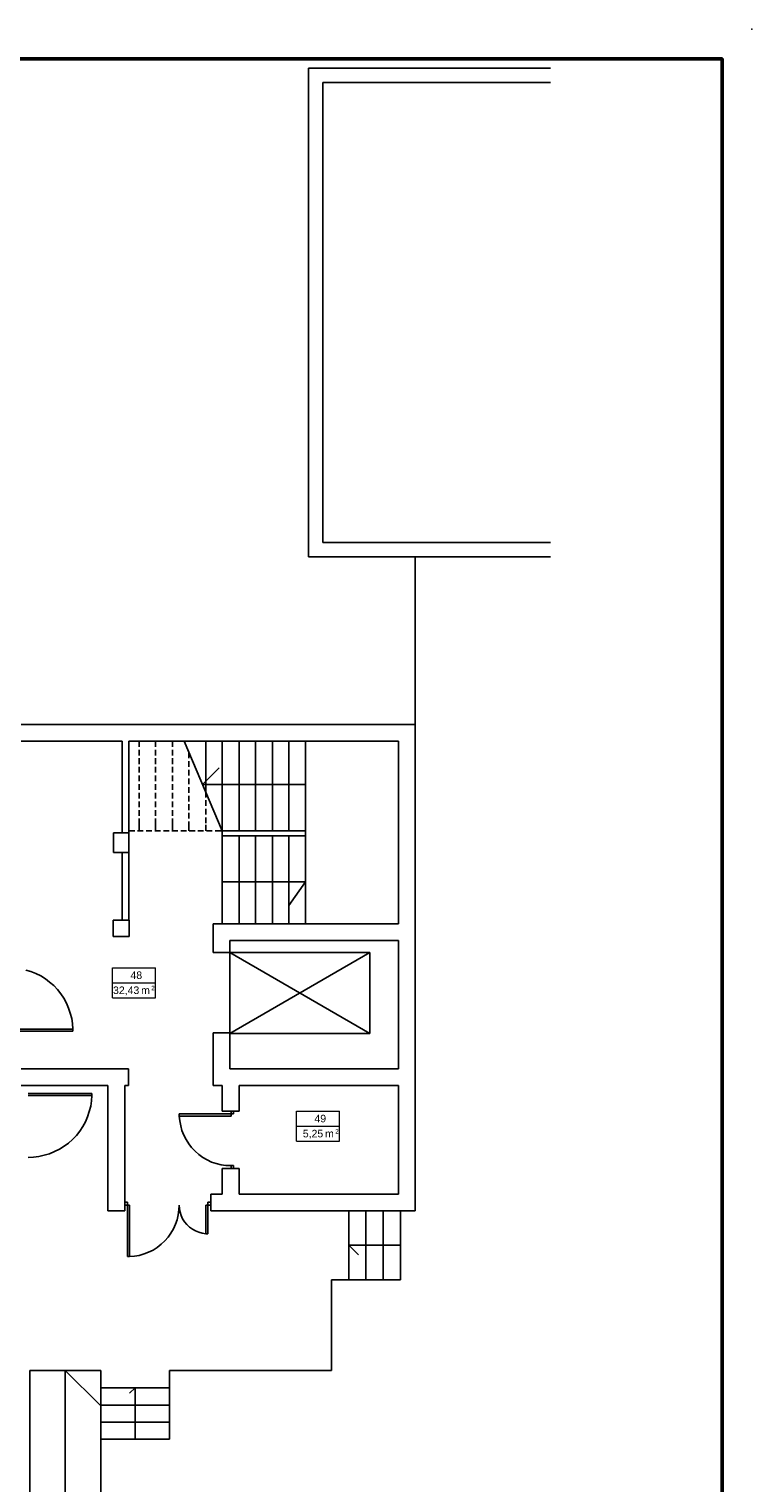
# Model space of a CAD drawing. Header units: millimetres. Extents: x -25785 to 64215, y 1802 to 45092.
# Tile 53 of 53: x 51630 to 64215, y 19791 to 45092. Entities that reach past the tile are written whole.
import ezdxf
from ezdxf.enums import TextEntityAlignment as Align

# ---------------------------------------------------------------- set-up
doc = ezdxf.new("R2010")
doc.units = ezdxf.units.MM
doc.header["$MEASUREMENT"] = 0
for name, color, linetype in [('Cienka', 8, 'Continuous'), ('Stolarka', 4, 'Continuous'), ('Ściany', 2, 'Continuous')]:
    doc.layers.add(name, color=color, linetype=linetype)
for name, color, linetype, lineweight in [('G-Ramka', 5, 'Continuous', 50), ('G-Tabelka', 7, 'Continuous', 5), ('GA Opis pomieszczeń', 7, 'Continuous', 15)]:
    doc.layers.add(name, color=color, linetype=linetype, lineweight=lineweight)
doc.styles.add('ARIAL', font='arial.ttf')

# ---------------------------------------------------------------- blocks, each defined once
blk = doc.blocks.new('opis_pom')
for p, q in [((-57.5, 20), (-0.2, 20)), ((-57.5, -20), (-57.5, 20)), ((-57.5, -20), (-0.2, -20))]:
    blk.add_line(p, q)
at = {"ltscale": 10}
for p, q in [((-0.2, -20), (-0.2, 20)), ((-57.5, 0), (-0.2, 0))]:
    blk.add_line(p, q, dxfattribs=at)
at = {"ltscale": 20, "style": 'ARIAL'}
for s, height, p in [('m', 10, (-7.9, -5)), ('2', 6, (-1.4, -4))]:
    blk.add_text(s, height=height, dxfattribs=at).set_placement(p, align=Align.TOP_RIGHT)
at = {"ltscale": 10, "width": 0.7}
blk.add_attdef('NUMER_POM', text='', height=10, dxfattribs=at).set_placement((-80.1, 2), align=Align.BOTTOM_RIGHT)
blk.add_attdef('POWIERZCHNIA', text='', height=10, dxfattribs=at).set_placement((-103.4, -5), align=Align.TOP_LEFT)
blk = doc.blocks.new('*U3')
at = {"layer": 'G-Ramka', "color": 5}
blk.add_lwpolyline([(35, 415), (35, 15), (870.05, 15), (870.05, 415)], close=True, dxfattribs=at)
at = {"layer": 'G-Tabelka'}
blk.add_point((875.05, 420), dxfattribs=at)

msp = doc.modelspace()

# ---------------------------------------------------------------- linework, layer by layer
at = {"layer": 'Cienka', "linetype": 'Continuous', "flags": 128}
for points in [[(56492.22188, 44412.6721), (56492.22188, 35907.90624)], [(60708.55444, 44412.6721), (56492.22188, 44412.6721)], [(56745.69365, 36157.65789), (56745.69365, 44162.90153)], [(56745.69365, 44162.90153), (60708.55444, 44162.90153)], [(60708.55444, 36157.65789), (56745.69365, 36157.65789)], [(56492.22188, 35907.90624), (60708.55444, 35907.90624)], [(58354.79798, 32991.15242), (58354.79798, 35907.90624)], [(53545.77025, 32699.09241), (53541.35656, 32694.80483)], [(53545.77025, 32699.09241), (53545.77025, 32601.67603)], [(53833.29046, 32699.09241), (53829.5073, 32694.80483)], [(53833.29046, 32699.09241), (53833.29046, 32601.67603)], [(54125.85488, 32699.09241), (54121.4412, 32694.80483)], [(54125.85488, 32699.09241), (54125.85488, 32601.67603)], [(54993.45973, 31141.18685), (54328.88451, 32699.09241)], [(54705.30899, 32699.09241), (54705.30899, 31822.72324)], [(54993.45973, 32699.09241), (54993.45973, 31141.18685)], [(55285.39363, 32699.09241), (55285.39363, 31141.18685)], [(55573.54437, 32699.09241), (55573.54437, 31141.18685)], [(55865.47826, 32699.09241), (55865.47826, 31141.18685)], [(56152.99847, 32699.09241), (56152.99847, 31141.18685)], [(56445.5629, 32699.09241), (56445.5629, 31141.18685)], [(53545.77025, 32550.91862), (53545.77025, 32449.2777)], [(53545.77025, 32402.74483), (53545.77025, 32301.10391)], [(53833.29046, 32550.91862), (53833.29046, 32449.2777)], [(53833.29046, 32402.74483), (53833.29046, 32301.10391)], [(54125.85488, 32550.91862), (54125.85488, 32449.2777)], [(54125.85488, 32402.74483), (54125.85488, 32301.10391)], [(54413.37509, 32500.09816), (54408.96141, 32495.81058)], [(54413.37509, 32500.09816), (54413.37509, 32402.74483)], [(53545.77025, 32250.3465), (53545.77025, 32152.93012)], [(53833.29046, 32250.3465), (53833.29046, 32152.93012)], [(54125.85488, 32250.3465), (54125.85488, 32152.93012)], [(54413.37509, 32351.92437), (54413.37509, 32250.3465)], [(54413.37509, 32199.52605), (54413.37509, 32102.17271)], [(54650.45316, 31945.48681), (54942.38706, 32237.60986)], [(53545.77025, 32102.17271), (53545.77025, 32000.5318)], [(53545.77025, 31949.77439), (53545.77025, 31852.358)], [(53833.29046, 32102.17271), (53833.29046, 32000.5318)], [(53833.29046, 31949.77439), (53833.29046, 31852.358)], [(54125.85488, 32102.17271), (54125.85488, 32000.5318)], [(54125.85488, 31949.77439), (54125.85488, 31852.358)], [(54413.37509, 32051.35225), (54413.37509, 31949.77439)], [(54413.37509, 31898.95393), (54413.37509, 31801.6006)], [(54650.45316, 31945.48681), (56445.5629, 31945.48681)], [(53545.77025, 31801.6006), (53545.77025, 31700.02273)], [(53545.77025, 31649.20227), (53545.77025, 31551.84894)], [(53833.29046, 31801.6006), (53833.29046, 31700.02273)], [(53833.29046, 31649.20227), (53833.29046, 31551.84894)], [(54125.85488, 31801.6006), (54125.85488, 31700.02273)], [(54125.85488, 31649.20227), (54125.85488, 31551.84894)], [(54413.37509, 31750.78014), (54413.37509, 31649.20227)], [(54705.30899, 31822.72324), (54701.52583, 31818.49871)], [(54705.30899, 31822.72324), (54705.30899, 31721.14538)], [(54705.30899, 31670.32492), (54705.30899, 31572.97159)], [(53545.77025, 31501.02848), (53545.77025, 31399.38757)], [(53833.29046, 31501.02848), (53833.29046, 31399.38757)], [(54125.85488, 31501.02848), (54125.85488, 31399.38757)], [(54413.37509, 31602.60635), (54413.37509, 31501.02848)], [(54413.37509, 31450.20802), (54413.37509, 31352.85469)], [(54705.30899, 31522.21418), (54705.30899, 31420.57327)], [(53367.9617, 31141.18685), (53469.47651, 31141.18685)], [(53519.91865, 31141.18685), (53617.6503, 31141.18685)], [(53545.77025, 31352.85469), (53545.77025, 31251.27683)], [(53545.77025, 31242.76471), (53545.77025, 31141.18685)], [(53668.09244, 31141.18685), (53770.23778, 31141.18685)], [(53820.67992, 31141.18685), (53918.41157, 31141.18685)], [(53833.29046, 31352.85469), (53833.29046, 31251.27683)], [(53833.29046, 31242.76471), (53833.29046, 31141.18685)], [(53968.85372, 31141.18685), (54070.36853, 31141.18685)], [(54117.02751, 31141.18685), (54218.54232, 31141.18685)], [(54125.85488, 31352.85469), (54125.85488, 31251.27683)], [(54125.85488, 31242.76471), (54125.85488, 31141.18685)], [(54269.61499, 31141.18685), (54371.1298, 31141.18685)], [(54413.37509, 31302.03423), (54413.37509, 31242.76471)], [(54413.37509, 31242.76471), (54413.37509, 31141.18685)], [(54417.78878, 31141.18685), (54519.30359, 31141.18685)], [(54569.74574, 31141.18685), (54667.47739, 31141.18685)], [(54705.30899, 31369.75281), (54705.30899, 31272.39947)], [(54705.30899, 31242.76471), (54705.30899, 31141.18685)], [(54717.91953, 31141.18685), (54820.06487, 31141.18685)], [(54870.50701, 31141.18685), (54895.72808, 31141.18685)], [(54895.72808, 31141.18685), (54993.45973, 31141.18685)], [(54993.45973, 29519.85029), (54993.45973, 31141.18685)], [(54993.45973, 31141.18685), (56445.5629, 31141.18685)], [(56445.5629, 31141.18685), (56445.5629, 29519.85029)], [(54993.45973, 31052.28257), (56445.5629, 31052.28257)], [(55285.39363, 29519.85029), (55285.39363, 31052.28257)], [(55573.54437, 29519.85029), (55573.54437, 31052.28257)], [(55865.47826, 29519.85029), (55865.47826, 31052.28257)], [(56152.99847, 29519.85029), (56152.99847, 31052.28257)], [(56445.5629, 30252.14409), (54993.45973, 30252.14409)], [(56445.5629, 30252.14409), (56152.99847, 29841.54506)], [(55124.6093, 27614.83974), (57562.85635, 29020.28393)], [(55124.6093, 29020.28393), (57562.85635, 29020.28393)], [(55124.6093, 29020.28393), (57562.85635, 27614.83974)], [(55124.6093, 29020.28393), (55124.6093, 27614.83974)], [(57562.85635, 29020.28393), (57562.85635, 27614.83974)], [(57562.85635, 27614.83974), (55124.6093, 27614.83974)], [(57194.62871, 24528.72643), (57194.62871, 23326.43797)], [(57495.38998, 24528.72643), (57495.38998, 23326.43797)], [(57796.15126, 24528.72643), (57796.15126, 23326.43797)], [(58096.282, 24528.72643), (58096.282, 23326.43797)], [(57194.62871, 23927.5822), (57364.24041, 23758.28576)], [(58096.282, 23927.5822), (57194.62871, 23927.5822)], [(58096.282, 23326.43797), (56893.86744, 23326.43797)], [(56893.86744, 23326.43797), (56893.86744, 21747.40976)], [(52876.78134, 21747.40976), (51644.73201, 21747.40976)], [(51644.73201, 16599.66304), (51644.73201, 21747.40976)], [(52258.8651, 16599.66304), (52258.8651, 21747.40976)], [(52258.8651, 21747.40976), (52867.95396, 21142.041)], [(52876.78134, 16599.66304), (52876.78134, 21747.40976)], [(54074.78222, 21747.40976), (56893.86744, 21747.40976)], [(54074.78222, 20549.40888), (54074.78222, 21747.40976)], [(54074.78222, 21446.83764), (52876.78134, 21446.83764)], [(53477.67336, 21446.83764), (53380.57223, 21353.70884)], [(53477.67336, 20549.40888), (53477.67336, 21446.83764)], [(54074.78222, 21146.26553), (52876.78134, 21146.26553)], [(54074.78222, 20849.98099), (52876.78134, 20849.98099)], [(54074.78222, 20549.40888), (52876.78134, 20549.40888)]]:
    msp.add_lwpolyline(points, dxfattribs=at)
at = {"layer": 'Stolarka', "linetype": 'Continuous', "flags": 128}
for points in [[(51661.75624, 28690.07705), (51572.85196, 28715.48728)], [(51750.66051, 28656.21777), (51661.75624, 28690.07705)], [(51835.1511, 28613.90942), (51750.66051, 28656.21777)], [(51915.85853, 28563.08896), (51835.1511, 28613.90942)], [(51987.73858, 28508.04397), (51915.85853, 28563.08896)], [(52059.61863, 28444.54993), (51987.73858, 28508.04397)], [(52123.30184, 28376.83135), (52059.61863, 28444.54993)], [(52182.57136, 28300.60066), (52123.30184, 28376.83135)], [(52233.0135, 28224.43303), (52182.57136, 28300.60066)], [(52279.67248, 28139.75328), (52233.0135, 28224.43303)], [(52318.13461, 28055.07354), (52279.67248, 28139.75328)], [(52347.76937, 27966.16926), (52318.13461, 28055.07354)], [(52372.99044, 27873.04046), (52347.76937, 27966.16926)], [(52385.60098, 27784.13618), (52372.99044, 27873.04046)], [(52394.42835, 27686.78285), (51293.5286, 27686.78285)], [(51293.5286, 27652.92356), (52394.42835, 27652.92356)], [(52394.42835, 27686.78285), (52385.60098, 27784.13618)], [(52394.42835, 27652.92356), (52394.42835, 27686.78285)], [(51615.09726, 26564.9496), (52724.19386, 26564.9496)], [(52724.19386, 26531.09031), (51615.09726, 26531.09031)], [(52677.53488, 26251.7039), (52703.38647, 26344.8327)], [(52703.38647, 26344.8327), (52715.99701, 26437.96151)], [(52715.99701, 26437.96151), (52724.19386, 26531.09031)], [(52724.19386, 26564.9496), (52724.19386, 26531.09031)], [(52563.40953, 25993.44013), (52610.06851, 26073.89535)], [(52610.06851, 26073.89535), (52647.90012, 26162.79962)], [(52647.90012, 26162.79962), (52677.53488, 26251.7039)], [(55146.04721, 26213.55703), (54244.39392, 26213.55703)], [(54244.39392, 26213.55703), (54244.39392, 26175.47321)], [(54244.39392, 26175.47321), (55146.04721, 26175.47321)], [(54244.39392, 26175.47321), (54252.59077, 26090.79347)], [(54252.59077, 26090.79347), (54269.61499, 26006.17677)], [(55146.04721, 26260.15296), (55146.04721, 26213.55703)], [(55146.04721, 26213.55703), (55192.07567, 26213.55703)], [(55146.04721, 26175.47321), (55146.04721, 26213.55703)], [(55192.07567, 26213.55703), (55192.07567, 26260.15296)], [(52385.60098, 25769.0987), (52453.69787, 25836.81728)], [(52453.69787, 25836.81728), (52512.96739, 25913.04797)], [(52512.96739, 25913.04797), (52563.40953, 25993.44013)], [(54269.61499, 26006.17677), (54290.42237, 25921.49703)], [(54290.42237, 25921.49703), (54324.47082, 25841.04181)], [(54324.47082, 25841.04181), (54362.30243, 25764.87417)], [(51987.73858, 25519.34705), (52072.22917, 25557.43086)], [(52072.22917, 25557.43086), (52157.35028, 25599.73921)], [(52157.35028, 25599.73921), (52241.84087, 25650.55967)], [(52241.84087, 25650.55967), (52313.72092, 25705.60466)], [(52313.72092, 25705.60466), (52385.60098, 25769.0987)], [(54362.30243, 25764.87417), (54408.96141, 25692.93107)], [(54408.96141, 25692.93107), (54460.03408, 25625.14944)], [(54460.03408, 25625.14944), (54519.30359, 25561.65539)], [(54519.30359, 25561.65539), (54586.76996, 25506.61041)], [(51615.09726, 25455.78995), (51708.41522, 25460.07753)], [(51708.41522, 25460.07753), (51801.73318, 25472.75112)], [(51801.73318, 25472.75112), (51894.42062, 25493.93682)], [(51894.42062, 25493.93682), (51987.73858, 25519.34705)], [(54586.76996, 25506.61041), (54654.86685, 25455.78995)], [(54654.86685, 25455.78995), (54731.16059, 25413.4816)], [(54731.16059, 25413.4816), (54806.8238, 25375.39778)], [(54806.8238, 25375.39778), (54887.53123, 25349.98755)], [(54887.53123, 25349.98755), (54972.02182, 25328.80185)], [(54972.02182, 25328.80185), (55057.14293, 25316.12827)], [(55057.14293, 25316.12827), (55146.04721, 25311.90374)], [(55146.04721, 25261.08328), (55146.04721, 25311.90374)], [(55146.04721, 25311.90374), (55192.07567, 25311.90374)], [(55192.07567, 25311.90374), (55192.07567, 25261.08328)], [(53342.1101, 24676.90022), (53296.08164, 24676.90022)], [(53296.08164, 24626.07976), (53342.1101, 24626.07976)], [(53342.1101, 24626.07976), (53342.1101, 24676.90022)], [(53342.1101, 24626.07976), (53342.1101, 23728.58795)], [(53380.57223, 24626.07976), (53342.1101, 24626.07976)], [(53380.57223, 23728.58795), (53380.57223, 24626.07976)], [(54239.98023, 24541.40001), (54244.39392, 24626.07976)], [(54244.39392, 24626.07976), (54248.17708, 24562.58571)], [(54248.17708, 24562.58571), (54260.78761, 24503.3162)], [(54709.72268, 24126.57645), (54709.72268, 24626.07976)], [(54709.72268, 24626.07976), (54743.77113, 24626.07976)], [(54743.77113, 24626.07976), (54743.77113, 24676.90022)], [(54743.77113, 24676.90022), (54794.21327, 24676.90022)], [(54794.21327, 24626.07976), (54743.77113, 24626.07976)], [(54743.77113, 24626.07976), (54743.77113, 24126.57645)], [(54142.24858, 24211.25619), (54180.71071, 24291.64836)], [(54180.71071, 24291.64836), (54205.93178, 24372.10357)], [(54205.93178, 24372.10357), (54227.3697, 24456.72027)], [(54227.3697, 24456.72027), (54239.98023, 24541.40001)], [(54260.78761, 24503.3162), (54277.81184, 24444.04668)], [(54277.81184, 24444.04668), (54303.66344, 24389.00169)], [(54303.66344, 24389.00169), (54337.08135, 24334.01976)], [(54337.08135, 24334.01976), (54379.32665, 24287.42383)], [(53994.07479, 24003.81288), (54049.56114, 24067.30693)], [(54049.56114, 24067.30693), (54100.00329, 24139.25004)], [(54100.00329, 24139.25004), (54142.24858, 24211.25619)], [(54379.32665, 24287.42383), (54422.20247, 24240.89095)], [(54422.20247, 24240.89095), (54472.64461, 24206.96861)], [(54472.64461, 24206.96861), (54527.50044, 24177.33385)], [(54527.50044, 24177.33385), (54586.76996, 24151.92362)], [(54586.76996, 24151.92362), (54646.03948, 24135.02551)], [(54646.03948, 24135.02551), (54709.72268, 24126.57645)], [(54743.77113, 24126.57645), (54709.72268, 24126.57645)], [(53634.67452, 23775.18387), (53710.96826, 23804.81863)], [(53710.96826, 23804.81863), (53791.04517, 23842.90245)], [(53791.04517, 23842.90245), (53862.92522, 23889.49838)], [(53862.92522, 23889.49838), (53931.02211, 23944.54337)], [(53931.02211, 23944.54337), (53994.07479, 24003.81288)], [(53342.1101, 23728.58795), (53380.57223, 23728.58795)], [(53380.57223, 23728.58795), (53465.06282, 23737.10006)], [(53465.06282, 23737.10006), (53549.55341, 23749.77364)], [(53549.55341, 23749.77364), (53634.67452, 23775.18387)]]:
    msp.add_lwpolyline(points, dxfattribs=at)
at = {"layer": 'Ściany', "linetype": 'Continuous', "flags": 128}
for points in [[(58354.79798, 32991.15242), (51492.14453, 32991.15242)], [(58354.79798, 24528.72643), (58354.79798, 32991.15242)], [(51492.14453, 32699.09241), (53249.42266, 32699.09241)], [(53249.42266, 32699.09241), (53249.42266, 31103.10303)], [(53367.9617, 32699.09241), (58062.86408, 32699.09241)], [(53367.9617, 29583.34434), (53367.9617, 32699.09241)], [(58062.86408, 32699.09241), (58062.86408, 29519.85029)], [(53101.24887, 31103.10303), (53101.24887, 30760.22257)], [(53367.9617, 31103.10303), (53101.24887, 31103.10303)], [(53367.9617, 30760.22257), (53367.9617, 31103.10303)], [(53101.24887, 30760.22257), (53367.9617, 30760.22257)], [(53249.42266, 30760.22257), (53249.42266, 29583.34434)], [(53092.4215, 29583.34434), (53092.4215, 29299.67034)], [(53371.74486, 29583.34434), (53092.4215, 29583.34434)], [(53371.74486, 29299.67034), (53371.74486, 29583.34434)], [(54832.6754, 29519.85029), (54832.6754, 29020.28393)], [(58062.86408, 29519.85029), (54832.6754, 29519.85029)], [(54832.6754, 29519.85029), (54832.6754, 29020.28393)], [(53092.4215, 29299.67034), (53371.74486, 29299.67034)], [(55124.6093, 29020.28393), (55124.6093, 29231.95177)], [(55124.6093, 29231.95177), (58062.86408, 29231.95177)], [(58062.86408, 29231.95177), (58062.86408, 26996.73434)], [(55124.6093, 29020.28393), (54832.6754, 29020.28393)], [(55124.6093, 27623.2888), (54832.6754, 27623.2888)], [(54832.6754, 27623.2888), (54832.6754, 26996.73434)], [(55124.6093, 26996.73434), (55124.6093, 27623.2888)], [(53363.54801, 26996.73434), (51492.14453, 26996.73434)], [(51492.14453, 26996.73434), (53363.54801, 26996.73434)], [(53363.54801, 26704.67434), (53363.54801, 26996.73434)], [(54832.6754, 26996.73434), (54832.6754, 26704.67434)], [(58062.86408, 26996.73434), (55124.6093, 26996.73434)], [(51492.14453, 26704.67434), (53003.51722, 26704.67434)], [(53003.51722, 26704.67434), (53003.51722, 24528.72643)], [(53296.08164, 24816.5619), (53296.08164, 26704.67434)], [(53296.08164, 26704.67434), (53363.54801, 26704.67434)], [(54832.6754, 26704.67434), (54993.45973, 26704.67434)], [(54993.45973, 26704.67434), (54993.45973, 26260.15296)], [(55285.39363, 26260.15296), (55285.39363, 26704.67434)], [(55285.39363, 26704.67434), (58062.86408, 26704.67434)], [(58062.86408, 26704.67434), (58062.86408, 24816.5619)], [(55285.39363, 26260.15296), (54993.45973, 26260.15296)], [(55285.39363, 25261.08328), (54993.45973, 25261.08328)], [(54993.45973, 25261.08328), (54993.45973, 24816.5619)], [(55285.39363, 24816.5619), (55285.39363, 25261.08328)], [(53296.08164, 24816.5619), (53296.08164, 24528.72643)], [(54794.21327, 24816.5619), (54794.21327, 24528.72643)], [(54993.45973, 24816.5619), (54794.21327, 24816.5619)], [(58062.86408, 24816.5619), (55285.39363, 24816.5619)], [(53003.51722, 24528.72643), (53296.08164, 24528.72643)], [(54794.21327, 24528.72643), (58354.79798, 24528.72643)]]:
    msp.add_lwpolyline(points, dxfattribs=at)

# ---------------------------------------------------------------- block references
at = {"layer": 'G-Ramka', "xscale": 104.0400000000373, "yscale": 104.0400000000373, "zscale": 104.04}
msp.add_blockref('*U3', (-26824.93776, 1395.03104), dxfattribs=at)
at = {"layer": 'GA Opis pomieszczeń'}
ref = msp.add_blockref('opis_pom', (53836.50936, 28495.49897), dxfattribs=dict(at, xscale=13.07591999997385, yscale=13.07592000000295, zscale=13.07592000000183))
ref.add_attrib('NUMER_POM', '48', dxfattribs={"layer": '0', "ltscale": 10, "height": 130.7592, "style": 'ARIAL'}).set_placement((53598.84895, 28521.65081), align=Align.BOTTOM_RIGHT)
ref.add_attrib('POWIERZCHNIA', '32,43', dxfattribs={"layer": '0', "ltscale": 10, "height": 130.7592, "style": 'ARIAL'}).set_placement((53548.83912, 28430.11937), align=Align.TOP_RIGHT)
ref = msp.add_blockref('opis_pom', (57039.28302, 26001.21447), dxfattribs=dict(at, xscale=13.07591999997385, yscale=13.07592000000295, zscale=13.07592000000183))
ref.add_attrib('NUMER_POM', '49', dxfattribs={"layer": '0', "ltscale": 10, "height": 130.7592, "style": 'ARIAL'}).set_placement((56801.62261, 26027.36631), align=Align.BOTTOM_RIGHT)
ref.add_attrib('POWIERZCHNIA', '5,25', dxfattribs={"layer": '0', "ltscale": 10, "height": 130.7592, "style": 'ARIAL'}).set_placement((56751.61278, 25935.83487), align=Align.TOP_RIGHT)

doc.saveas('drawing.dxf')
